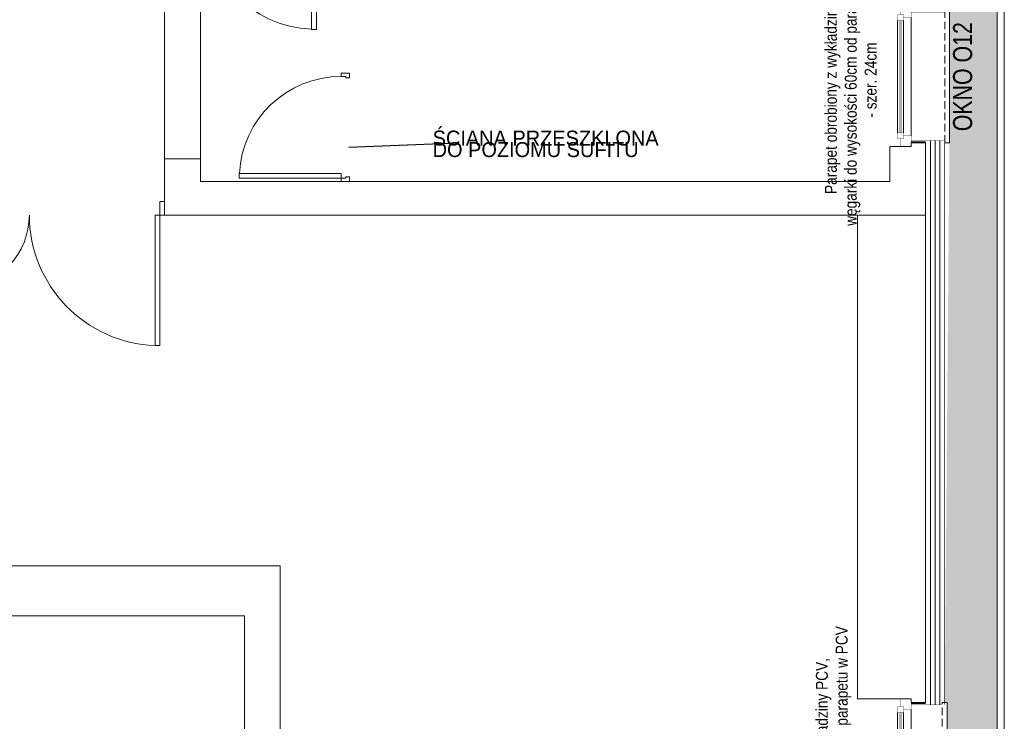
# Model space of a CAD drawing. Header units: millimetres. Extents: x 18880 to 99371, y -5529 to 27899.
# Tile 131 of 161: x 30792 to 31618, y 21821 to 22409. Entities that reach past the tile are written whole.
import ezdxf

# ---------------------------------------------------------------- set-up
doc = ezdxf.new("R2010")
doc.units = ezdxf.units.MM
doc.set_wipeout_variables(frame=1)
doc.linetypes.add('DASHED', pattern=[19.05, 12.7, -6.35])
for name, color, linetype, lineweight in [('AA_HATCH', 251, 'Continuous', 0), ('AA_IZOLACJA', 251, 'Continuous', 0), ('AA_OPIS', 2, 'Continuous', 0), ('AA_WIDOK', 254, 'Continuous', 0), ('Drzwi ArchiCAD_Nr_Pióra__1', 7, 'Continuous', 13), ('Drzwi ArchiCAD_Nr_Pióra__23', 4, 'Continuous', 20), ('Drzwi ArchiCAD_Nr_Pióra__3', 4, 'Continuous', 18), ('K_SCIANY', 90, 'Continuous', 20), ('Komentarz - Tekst_Nr_Pióra__1', 7, 'Continuous', 13), ('Komentarz - Tekst_Nr_Pióra__20', 1, 'Continuous', 0)]:
    doc.layers.add(name, color=color, linetype=linetype, lineweight=lineweight)
doc.layers.add('Drzwi ArchiCAD', color=7, linetype='Continuous')
doc.styles.add('ARIAL', font='arial.ttf')
doc.styles.add('Arial Narrow', font='txt')
doc.styles.add('GENERATED_STYLE_1', font='txt')
doc.styles.get("Standard").update_dxf_attribs({"font": 'arial.ttf'})
doc.linetypes.add('STYROPIAN', pattern='A,0.000141,[1,styropian.shx,S=1,R=0,X=0,Y=0],-14.102004', length=14.102145)
doc.linetypes.add('ZIGZAG', pattern='A,0.00254,-5.08,[131,ltypeshp.shx,S=5.08,R=0,X=-5.08,Y=0],-10.16,[131,ltypeshp.shx,S=5.08,R=180,X=5.08,Y=0],-5.08', length=20.32254)
doc.dimstyles.new('GENERATED_STYLE__5', dxfattribs={"dimtxt": 0.18, "dimasz": 91.2, "dimexe": 0.18, "dimexo": 0.0625, "dimgap": 0.09, "dimtad": 0, "dimtih": 1, "dimtoh": 1, "dimdec": 4, "dimzin": 0, "dimdsep": 46, "dimtxsty": 'Standard', "dimcen": 0.09, "dimadec": 0, "dimazin": 0, "dimtfac": 1, "dimtdec": 4, "dimtmove": 0, "dimatfit": 3, "dimldrblk": 'ARROWHEAD_5', "dimfxl": 1, "dimtolj": 1, "dimtzin": 0, "dimarcsym": 0})

# ---------------------------------------------------------------- blocks, each defined once
blk = doc.blocks.new('D2 Asymetryczne 12_7')
at = {"layer": 'Drzwi ArchiCAD_Nr_Pióra__1', "linetype": 'Continuous'}
for p, q in [((-895, 0), (-895, -115)), ((895, 0), (895, -115))]:
    blk.add_line(p, q, dxfattribs=at)
at = {"layer": 'Drzwi ArchiCAD_Nr_Pióra__23', "linetype": 'Continuous'}
for p, q in [((-855, 0), (-895, 0)), ((-895, 0), (-895, -115)), ((-855, -115), (-855, 0)), ((895, 0), (855, 0)), ((855, 0), (855, -115)), ((895, -115), (895, 0)), ((-895, -115), (-855, -115)), ((855, -115), (895, -115))]:
    blk.add_line(p, q, dxfattribs=at)
at = {"layer": 'Drzwi ArchiCAD_Nr_Pióra__3', "linetype": 'Continuous'}
for p, q in [((855, 1094.4), (815, 1094.4)), ((815, 1094.4), (815, 0)), ((855, 0), (855, 1094.4)), ((-855, 0), (-855, 615.6)), ((-855, 615.6), (-815, 615.6)), ((-815, 615.6), (-815, 0)), ((-815, 0), (-855, 0)), ((815, 0), (855, 0))]:
    blk.add_line(p, q, dxfattribs=at)
for centre, radius, start, end in [((855, 0), 1094.4, 92.09321, 180), ((-855, 0), 615.6, 0, 86.2823)]:
    blk.add_arc(centre, radius, start, end, dxfattribs=at)
blk = doc.blocks.new('D1 Drzwi proste 12_43')
at = {"layer": 'Drzwi ArchiCAD_Nr_Pióra__1', "linetype": 'Continuous'}
for p, q in [((-500, 0), (-500, -70)), ((500, 0), (500, -70))]:
    blk.add_line(p, q, dxfattribs=at)
at = {"layer": 'Drzwi ArchiCAD_Nr_Pióra__23', "linetype": 'Continuous'}
for p, q in [((-472, 0), (-500, 0)), ((-500, 0), (-500, -70)), ((-472, -40), (-472, 0)), ((500, 0), (472, 0)), ((472, 0), (472, -40)), ((500, -70), (500, 0)), ((-500, -70), (-460, -70)), ((-460, -40), (-472, -40)), ((-460, -70), (-460, -40)), ((472, -40), (460, -40)), ((460, -40), (460, -70)), ((460, -70), (500, -70))]:
    blk.add_line(p, q, dxfattribs=at)
at = {"layer": 'Drzwi ArchiCAD_Nr_Pióra__3', "linetype": 'Continuous'}
for p, q in [((472, 944), (432, 944)), ((432, 944), (432, 0)), ((472, 0), (472, 944)), ((432, 0), (472, 0))]:
    blk.add_line(p, q, dxfattribs=at)
blk.add_arc((472, 0), 944, 92.42851, 180, dxfattribs=at)
blk = doc.blocks.new('D1 Drzwi proste 12_44')
at = {"layer": 'Drzwi ArchiCAD_Nr_Pióra__1', "linetype": 'Continuous'}
for p, q in [((-455, 0), (-455, -70)), ((455, 0), (455, -70))]:
    blk.add_line(p, q, dxfattribs=at)
at = {"layer": 'Drzwi ArchiCAD_Nr_Pióra__23', "linetype": 'Continuous'}
for p, q in [((-427, 0), (-455, 0)), ((-455, 0), (-455, -70)), ((-427, -40), (-427, 0)), ((455, 0), (427, 0)), ((427, 0), (427, -40)), ((455, -70), (455, 0)), ((-455, -70), (-415, -70)), ((-415, -40), (-427, -40)), ((-415, -70), (-415, -40)), ((427, -40), (415, -40)), ((415, -40), (415, -70)), ((415, -70), (455, -70))]:
    blk.add_line(p, q, dxfattribs=at)
at = {"layer": 'Drzwi ArchiCAD_Nr_Pióra__3', "linetype": 'Continuous'}
for p, q in [((427, 854), (387, 854)), ((387, 854), (387, 0)), ((427, 0), (427, 854)), ((387, 0), (427, 0))]:
    blk.add_line(p, q, dxfattribs=at)
blk.add_arc((427, 0), 854, 92.68463, 180, dxfattribs=at)
blk = doc.blocks.new('ARROWHEAD_5')
at = {"linetype": 'Continuous'}
blk.add_line((0, 0), (-1, 0), dxfattribs=at)
blk.add_solid([(-1, 0.2679), (0, 0), (-1, -0.2679), (-1, 0.2679)], dxfattribs=at)
blk = doc.blocks.new('okno cc')
at = {"layer": 'AA_IZOLACJA', "linetype": 'STYROPIAN', "ltscale": 0.2}
for points in [[(12, 113), (0, 113)], [(12, 4), (0, 4)]]:
    blk.add_lwpolyline(points, dxfattribs=at)
at = {"layer": 'AA_WIDOK', "color": 4, "const_width": 0.3}
for points in [[(-9, 117), (0, 117)], [(0, 0), (-9, 0)]]:
    blk.add_lwpolyline(points, dxfattribs=at)
at = {"layer": 'AA_WIDOK', "linetype": 'DASHED', "ltscale": 0.5}
blk.add_lwpolyline([(28, 3), (28, 114)], dxfattribs=at)
at = {"layer": 'AA_WIDOK', "color": 4}
blk.add_lwpolyline([(28, 3), (32, 3), (32, 114), (28, 114)], dxfattribs=at)
at = {"color": 4}
blk.add_wipeout([(-11.5, 105.5), (-6.5, 105.5), (-6.5, 108), (0, 108), (0, 9), (-6.5, 9), (-6.5, 11.5), (-11.5, 11.5)], dxfattribs=at).dxf.layer = 'AA_WIDOK'
at = {"layer": 'AA_WIDOK', "color": 4, "const_width": 0.3}
for points in [[(-9, 110.5), (-9, 117)], [(0, 117), (0, 108)], [(-11.5, 105.5), (-11.5, 110.5)], [(-11.5, 110.5), (-6.5, 110.5)], [(-6.5, 110.5), (-9, 110.5)], [(-6.5, 108), (-6.5, 110.5)], [(-6.5, 110.5), (-6.5, 105.5)], [(0, 108), (-6.5, 108)], [(-6.5, 105.5), (-11.5, 105.5)], [(-10, 11.5), (-10, 105.5)], [(-9, 11.5), (-9, 105.5)], [(-8, 11.5), (-8, 105.5)], [(-11.5, 6.5), (-11.5, 11.5)], [(-11.5, 11.5), (-6.5, 11.5)], [(-6.5, 11.5), (-6.5, 6.5)], [(-6.5, 6.5), (-6.5, 9)], [(-6.5, 9), (0, 9)], [(0, 9), (0, 0)], [(-6.5, 6.5), (-11.5, 6.5)], [(-9, 0), (-9, 6.5)], [(-9, 6.5), (-6.5, 6.5)]]:
    blk.add_lwpolyline(points, dxfattribs=at)
at = {"layer": 'AA_WIDOK', "const_width": 0.3}
for points in [[(28, 112), (0, 112)], [(28, 5), (0, 5)]]:
    blk.add_lwpolyline(points, dxfattribs=at)
at = {"layer": 'AA_WIDOK', "color": 4}
for points in [[(0, 108), (0, 9)], [(-11.5, 11.5), (-11.5, 105.5)], [(-11.5, 11.5), (-11.5, 105.5)], [(-6.5, 11.5), (-6.5, 105.5)]]:
    blk.add_lwpolyline(points, dxfattribs=at)
blk = doc.blocks.new('okno dd')
at = {"layer": 'AA_IZOLACJA', "linetype": 'STYROPIAN', "ltscale": 0.2}
for points in [[(12, 146), (0, 146)], [(12, 4), (0, 4)]]:
    blk.add_lwpolyline(points, dxfattribs=at)
at = {"layer": 'AA_WIDOK', "color": 4, "const_width": 0.3}
for points in [[(-9, 150), (0, 150)], [(0, 0), (-9, 0)]]:
    blk.add_lwpolyline(points, dxfattribs=at)
at = {"layer": 'AA_WIDOK', "linetype": 'DASHED', "ltscale": 0.5}
blk.add_lwpolyline([(26, 3), (26, 147)], dxfattribs=at)
at = {"layer": 'AA_WIDOK', "color": 4}
blk.add_lwpolyline([(26, 3), (30, 3), (30, 147), (26, 147)], dxfattribs=at)
at = {"color": 4}
blk.add_wipeout([(-11.5, 138.5), (-6.5, 138.5), (-6.5, 141), (0, 141), (0, 9), (-6.5, 9), (-6.5, 11.5), (-11.5, 11.5)], dxfattribs=at).dxf.layer = 'AA_WIDOK'
at = {"layer": 'AA_WIDOK', "color": 4, "const_width": 0.3}
for points in [[(-9, 143.5), (-9, 150)], [(0, 150), (0, 141)], [(-11.5, 138.5), (-11.5, 143.5)], [(-11.5, 143.5), (-6.5, 143.5)], [(-6.5, 143.5), (-9, 143.5)], [(-6.5, 141), (-6.5, 143.5)], [(-6.5, 143.5), (-6.5, 138.5)], [(0, 141), (-6.5, 141)], [(-6.5, 138.5), (-11.5, 138.5)], [(-10, 11.5), (-10, 138.5)], [(-9, 11.5), (-9, 138.5)], [(-8, 11.5), (-8, 138.5)], [(-11.5, 6.5), (-11.5, 11.5)], [(-11.5, 11.5), (-6.5, 11.5)], [(-6.5, 11.5), (-6.5, 6.5)], [(-6.5, 6.5), (-6.5, 9)], [(-6.5, 9), (0, 9)], [(0, 9), (0, 0)], [(-6.5, 6.5), (-11.5, 6.5)], [(-9, 0), (-9, 6.5)], [(-9, 6.5), (-6.5, 6.5)]]:
    blk.add_lwpolyline(points, dxfattribs=at)
at = {"layer": 'AA_WIDOK', "const_width": 0.3}
for points in [[(26, 145), (0, 145)], [(26, 5), (0, 5)]]:
    blk.add_lwpolyline(points, dxfattribs=at)
at = {"layer": 'AA_WIDOK', "color": 4}
for points in [[(0, 141), (0, 9)], [(-11.5, 11.5), (-11.5, 138.5)], [(-11.5, 11.5), (-11.5, 138.5)], [(-6.5, 11.5), (-6.5, 138.5)]]:
    blk.add_lwpolyline(points, dxfattribs=at)

msp = doc.modelspace()

# ---------------------------------------------------------------- hatches: boundary and pattern name
at = {"layer": 'AA_HATCH'}
h = msp.add_hatch(dxfattribs=at)
h.set_pattern_fill('AR-CONC', color=256, scale=0.1)
h.paths.add_polyline_path([(31612.01574, 25055.37583), (30915.01574, 25055.37583), (30915.01574, 25011.37583), (31076.01574, 25011.37583), (31076.01574, 25017.37583), (31187.01574, 25017.37583), (31315.01574, 25011.68694), (31315.01574, 25017.37583), (31426.01574, 25017.37583), (31568.01574, 25011.37583), (31568.01574, 24341.87583), (31572.01574, 24341.87583), (31572.01574, 24230.87583), (31568.05922, 24048.87583), (31572.01574, 24048.87583), (31572.01574, 23937.87583), (31568.03976, 23606.87583), (31572.01574, 23606.87583), (31572.01574, 23495.87583), (31568.05476, 23292.87583), (31572.01574, 23292.87583), (31572.01574, 23181.87583), (31568.11271, 23101.37583), (31572.01574, 23101.37583), (31572.01574, 22928.37583), (31568.05411, 22721.87583), (31572.01574, 22721.87583), (31572.01574, 22610.87583), (31568.05655, 22416.87583), (31572.01574, 22416.87583), (31572.01574, 22305.87583), (31568.03272, 21836.87583), (31570.01574, 21836.87583), (31570.01574, 21692.87583), (31568.0301, 21416.37583), (31572.01574, 21416.37583), (31572.01574, 21305.37583), (31568.05773, 21116.87583), (31570.01574, 21116.87583), (31570.01574, 20972.87583), (31568.02469, 20527.87583), (31570.01574, 20527.87583), (31570.01574, 20383.87583), (31568.03516, 20179.87583), (31572.01574, 20179.87583), (31572.01574, 20068.87583), (31569.98271, 19924.02241), (31612.01574, 19924.02241)])

# ---------------------------------------------------------------- linework, layer by layer
at = {"layer": 'AA_IZOLACJA', "linetype": 'STYROPIAN', "ltscale": 0.8}
msp.add_lwpolyline([(31564.01574, 21834.87583), (31564.01574, 22307.87583)], dxfattribs=at)
at = {"layer": 'AA_WIDOK', "const_width": 0.3}
msp.add_lwpolyline([(31568.01574, 21834.87583), (31568.01574, 22307.87583)], dxfattribs=at)
at = {"layer": 'K_SCIANY'}
for points in [[(30914.01574, 22465.37583), (30914.01574, 22292.37583)], [(30944.01574, 22292.37583), (30944.01574, 22465.37583)], [(31495.01574, 22245.37583), (31552.01574, 22245.37583), (31552.01574, 22305.87583), (31540.01574, 22305.87583), (31540.01574, 22302.87583), (31531.01574, 22302.87583), (31522.01574, 22302.87583), (31522.01574, 22273.37583), (31069.01574, 22273.37583)], [(30914.01574, 22292.37583), (30914.01574, 22273.37583)], [(30944.01574, 22292.37583), (30914.01574, 22292.37583)], [(30944.01574, 22273.37583), (30944.01574, 22292.37583)], [(30914.01574, 22256.87583), (30914.01574, 22273.37583)], [(31062.01574, 22273.37583), (30944.01574, 22273.37583)], [(31062.01574, 22273.37583), (31069.01574, 22273.37583)], [(30914.01574, 22245.37583), (30914.01574, 22256.87583)], [(30914.01574, 22245.37583), (31552.01574, 22245.37583)], [(31495.01574, 22245.37583), (31495.01574, 21839.87583), (31531.01574, 21839.87583), (31540.01574, 21839.87583), (31540.01574, 21836.87583), (31552.01574, 21836.87583), (31552.01574, 22245.37583)], [(30710.01574, 21951.37583), (30429.01574, 21951.37583), (30429.01574, 21897.37583), (30441.01574, 21897.37583), (30441.01574, 21900.37583), (30450.01574, 21900.37583), (30471.01574, 21900.37583), (30471.01574, 21909.37583), (30981.01574, 21909.37583)], [(31011.01574, 21951.37583), (30735.01574, 21951.37583)], [(31011.01574, 21676.37583), (31011.01574, 21951.37583)], [(30981.01574, 21909.37583), (30981.01574, 21676.37583)]]:
    msp.add_lwpolyline(points, dxfattribs=at)

# ---------------------------------------------------------------- block references
at = {"layer": 'Drzwi ArchiCAD', "linetype": 'Continuous', "xscale": -0.1, "yscale": 0.1, "zscale": 0.1}
for name, p, rotation in [('D1 Drzwi proste 12_43', (30994.01574, 22495.37583), 180), ('D1 Drzwi proste 12_44', (31062.01574, 22318.87583), 90), ('D2 Asymetryczne 12_7', (30824.51574, 22245.37583), 180)]:
    msp.add_blockref(name, p, dxfattribs=dict(at, rotation=rotation))

# ---------------------------------------------------------------- texts
at = {"layer": 'AA_OPIS', "insert": (31460.02898, 21628.56165), "char_height": 10, "width": 299.9998938, "attachment_point": 1, "rotation": 90, "style": 'Arial Narrow'}
msp.add_mtext('\\pxqc;{\\fArial Narrow|b0|i0|c238|p34;\\C2;Parapet obrobiony z wykładziny PCV,\\Pwęgarki do wysokości 60cm od parapetu w PCV\\P- szer. 24cm}', dxfattribs=at)
at = {"layer": 'Komentarz - Tekst_Nr_Pióra__20', "linetype": 'Continuous', "insert": (31138.72689, 22304.98843), "char_height": 12.5, "width": 193.3720895, "attachment_point": 4, "line_spacing_factor": 0.463495, "style": 'GENERATED_STYLE_1'}
msp.add_mtext('{ŚCIANA PRZESZKLONA\\PDO POZIOMU SUFITU}', dxfattribs=at)

# ---------------------------------------------------------------- leaders
at = {"layer": 'Komentarz - Tekst_Nr_Pióra__1', "linetype": 'Continuous', "annotation_type": 0, "has_hookline": 1, "hookline_direction": 0, "text_width": 190.47619}
msp.add_leader([(31068.32216, 22302.23203), (31138.63689, 22304.98843)], dimstyle='GENERATED_STYLE__5', dxfattribs=at)

# ---------------------------------------------------------------- next in the draw order: block references
for name, p in [('okno cc', (31540.01574, 22302.87583)), ('okno dd', (31540.01574, 21689.87583))]:
    msp.add_blockref(name, p)

# ---------------------------------------------------------------- next in the draw order: linework, layer by layer
at = {"layer": 'AA_HATCH'}
for points in [[(29690.01574, 15339.37583), (31618.01574, 15339.37583), (31618.01574, 25061.37583), (30915.01574, 25061.37583)], [(29690.01574, 15345.37583), (31612.01574, 15345.37583), (31612.01574, 25055.37583), (30915.01574, 25055.37583)]]:
    msp.add_lwpolyline(points, dxfattribs=at)
at = {"layer": 'AA_IZOLACJA', "linetype": 'ZIGZAG', "ltscale": 0.8}
msp.add_lwpolyline([(31556.01574, 21834.87583), (31556.01574, 22307.87583)], dxfattribs=at)
at = {"layer": 'AA_IZOLACJA'}
msp.add_lwpolyline([(31560.01574, 22307.87583), (31560.01574, 21834.87583)], dxfattribs=at)

# ---------------------------------------------------------------- next in the draw order: texts
at = {"layer": 'AA_OPIS', "rotation": 90}
for s, insert, char_height, width, attachment_point, style in [('\\pxqc;{\\fArial Narrow|b0|i0|c238|p34;\\C2;Parapet obrobiony z wykładziny PCV,\\Pwęgarki do wysokości 60cm od parapetu w PCV\\P- szer. 24cm}', (31467.58967, 22208.56165), 10, 299.9998938, 1, 'Arial Narrow'), ('{\\W0.8;OKNO O12}', (31575.01574, 22361.37583), 16, 300, 2, 'ARIAL')]:
    msp.add_mtext(s, dxfattribs=dict(at, insert=insert, char_height=char_height, width=width, attachment_point=attachment_point, style=style))

doc.saveas('drawing.dxf')
